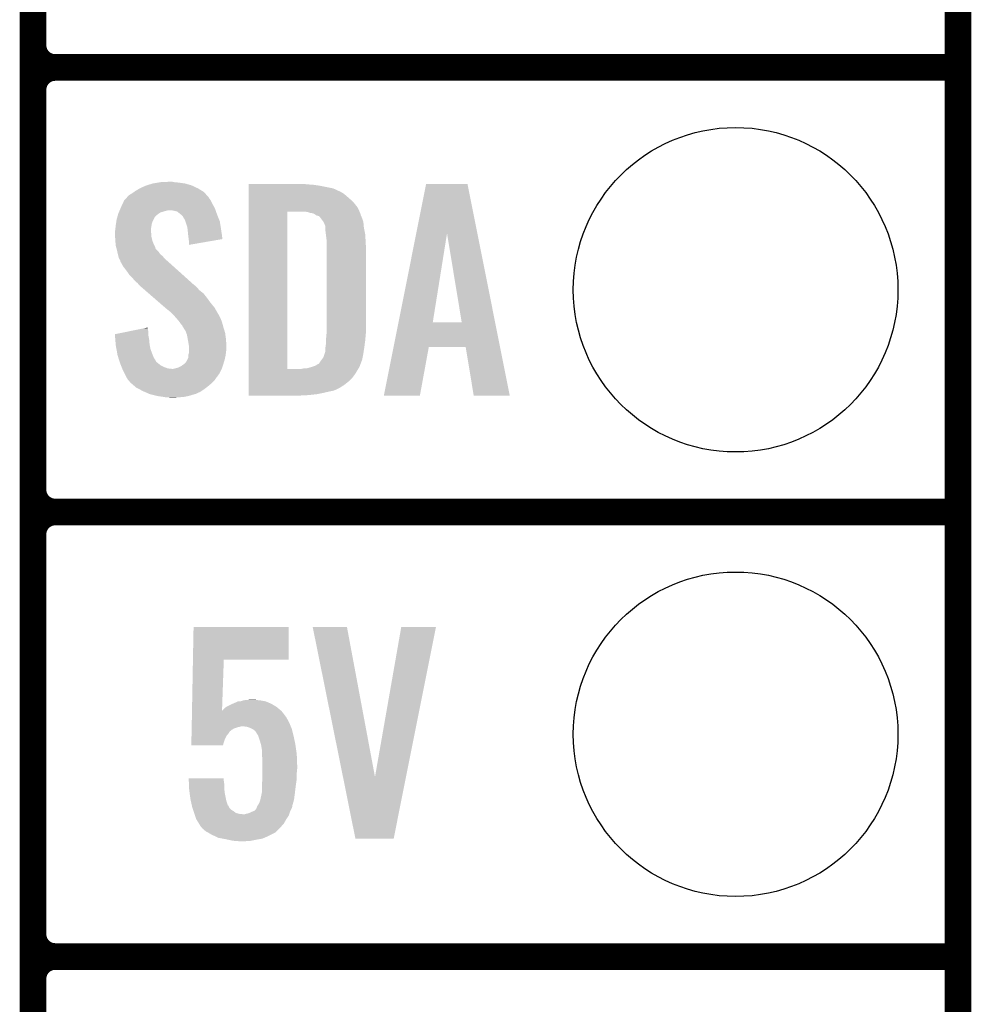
# Model space of a CAD drawing. Extents: x -0.05 to 0.95, y -0.15 to 1.54.
# Tile 14 of 35: x 0.74 to 0.95, y 0.04 to 0.26. Entities that reach past the tile are written whole.
import ezdxf

# ---------------------------------------------------------------- set-up
doc = ezdxf.new("R2010")
doc.units = 0
doc.layers.get('0').update_dxf_attribs({"linetype": 'CONTINUOUS'})
for name, color, linetype in [('STEP_DOWN_13_CLICK_V101_GKO', 5, 'CONTINUOUS'), ('STEP_DOWN_13_CLICK_V101_GTO', 14, 'CONTINUOUS'), ('STEP_DOWN_13_CLICK_V101_GTS', 12, 'CONTINUOUS')]:
    doc.layers.add(name, color=color, linetype=linetype)

# ---------------------------------------------------------------- blocks, each defined once
blk = doc.blocks.new('ROUND_36')
blk.add_circle((0, 0), 0.0365)

msp = doc.modelspace()

# ---------------------------------------------------------------- linework, layer by layer
at = {"layer": 'STEP_DOWN_13_CLICK_V101_GKO', "const_width": 0.006}
msp.add_lwpolyline([(0.95, -0.05), (0.95, 1.45)], dxfattribs=at)
at = {"layer": 'STEP_DOWN_13_CLICK_V101_GTO', "const_width": 0.006}
for points in [[(0.742, -0.022), (0.742, 0.722)], [(0.742, 0.255), (0.742, 0.345)], [(0.747, 0.25), (0.95, 0.25)], [(0.747, 0.25), (0.95, 0.25)], [(0.742, 0.155), (0.742, 0.245)], [(0.747, 0.15), (0.95, 0.15)], [(0.747, 0.15), (0.95, 0.15)], [(0.742, 0.055), (0.742, 0.145)], [(0.747, 0.05), (0.95, 0.05)], [(0.747, 0.05), (0.95, 0.05)]]:
    msp.add_lwpolyline(points, dxfattribs=at)
for points in [[(0.742, 0.255, 0.414214), (0.747, 0.25)], [(0.747, 0.25, 0.414214), (0.742, 0.245)], [(0.747, 0.25, 0.414214), (0.742, 0.245)], [(0.742, 0.155, 0.414214), (0.747, 0.15)], [(0.747, 0.15, 0.414214), (0.742, 0.145)], [(0.747, 0.15, 0.414214), (0.742, 0.145)], [(0.742, 0.055, 0.414214), (0.747, 0.05)], [(0.747, 0.05, 0.414214), (0.742, 0.045)], [(0.747, 0.05, 0.414214), (0.742, 0.045)]]:
    msp.add_lwpolyline(points, format="xyb", dxfattribs=at)
at = {"layer": 'STEP_DOWN_13_CLICK_V101_GTO'}
for points in [[(0.76762, 0.2235), (0.7689, 0.2239), (0.7776, 0.2235), (0.7762, 0.2239)], [(0.7689, 0.2239), (0.7701, 0.2241), (0.7762, 0.2239), (0.7748, 0.2241)], [(0.7701, 0.2241), (0.7707, 0.2242), (0.7748, 0.2241), (0.7738, 0.2242)], [(0.7707, 0.2242), (0.7728, 0.2243), (0.7738, 0.2242), (0.7733, 0.2243)], [(0.7905, 0.2237), (0.7905, 0.2238), (0.8038, 0.2237), (0.8028, 0.2238)], [(0.82818, 0.21269), (0.8304, 0.2238), (0.84192, 0.21269), (0.8397, 0.2238)], [(0.8304, 0.2238), (0.8304, 0.2238), (0.8397, 0.2238), (0.8304, 0.2238)], [(0.7638, 0.2214), (0.7643, 0.2217), (0.78095, 0.2214), (0.78068, 0.2217)], [(0.7643, 0.2217), (0.76472, 0.222), (0.78068, 0.2217), (0.7804, 0.222)], [(0.76472, 0.222), (0.765, 0.2222), (0.7804, 0.222), (0.78007, 0.2222)], [(0.765, 0.2222), (0.766, 0.2228), (0.78007, 0.2222), (0.7791, 0.2228)], [(0.766, 0.2228), (0.7673, 0.2234), (0.7791, 0.2228), (0.77781, 0.2234)], [(0.7673, 0.2234), (0.76762, 0.2235), (0.77781, 0.2234), (0.7776, 0.2235)], [(0.7905, 0.2236), (0.7905, 0.2237), (0.8051, 0.2236), (0.8038, 0.2237)], [(0.7905, 0.2234), (0.7905, 0.2236), (0.8065, 0.2234), (0.8051, 0.2236)], [(0.7905, 0.2228), (0.7905, 0.2234), (0.8095, 0.2228), (0.8065, 0.2234)], [(0.7905, 0.2222), (0.7905, 0.2228), (0.8108, 0.2222), (0.8095, 0.2228)], [(0.7905, 0.2219), (0.7905, 0.2222), (0.8114, 0.2219), (0.8108, 0.2222)], [(0.7905, 0.2216), (0.7905, 0.2219), (0.8119, 0.2216), (0.8114, 0.2219)], [(0.7905, 0.221), (0.7905, 0.2216), (0.8126, 0.221), (0.8119, 0.2216)], [(0.7618, 0.2186), (0.76217, 0.2194), (0.78274, 0.2186), (0.7823, 0.2194)], [(0.76217, 0.2194), (0.7625, 0.2201), (0.7823, 0.2194), (0.78195, 0.2201)], [(0.7625, 0.2201), (0.76259, 0.2202), (0.78195, 0.2201), (0.7819, 0.2202)], [(0.76259, 0.2202), (0.76296, 0.2206), (0.7819, 0.2202), (0.7816, 0.2206)], [(0.76296, 0.2206), (0.76314, 0.2208), (0.7816, 0.2206), (0.7815, 0.2208)], [(0.76314, 0.2208), (0.7636, 0.2213), (0.7815, 0.2208), (0.78104, 0.2213)], [(0.7636, 0.2213), (0.7638, 0.2214), (0.78104, 0.2213), (0.78095, 0.2214)], [(0.7905, 0.2203), (0.7905, 0.221), (0.8134, 0.2203), (0.8126, 0.221)], [(0.7905, 0.2195), (0.7905, 0.2203), (0.8142, 0.2195), (0.8134, 0.2203)], [(0.7905, 0.2185), (0.7905, 0.2195), (0.815, 0.2185), (0.8142, 0.2195)], [(0.76114, 0.217), (0.7612, 0.2172), (0.7701, 0.217), (0.7704, 0.2172)], [(0.7612, 0.2172), (0.76129, 0.2174), (0.7704, 0.2172), (0.7707, 0.2174)], [(0.76129, 0.2174), (0.76141, 0.2177), (0.7707, 0.2174), (0.7717, 0.2177)], [(0.76141, 0.2177), (0.7615, 0.2179), (0.7717, 0.2177), (0.7725, 0.2179)], [(0.7615, 0.2179), (0.76167, 0.2183), (0.78304, 0.2179), (0.7829, 0.2183)], [(0.76167, 0.2183), (0.7618, 0.2186), (0.7829, 0.2183), (0.78274, 0.2186)], [(0.7736, 0.2178), (0.7728, 0.2179), (0.78308, 0.2178), (0.78304, 0.2179)], [(0.7744, 0.2176), (0.7736, 0.2178), (0.78315, 0.2176), (0.78308, 0.2178)], [(0.77528, 0.2169), (0.7744, 0.2176), (0.7834, 0.2169), (0.78315, 0.2176)], [(0.7905, 0.2176), (0.7905, 0.2185), (0.81541, 0.2176), (0.815, 0.2185)], [(0.7905, 0.1822), (0.7905, 0.2176), (0.7992, 0.1822), (0.7992, 0.2176)], [(0.8037, 0.2175), (0.8028, 0.2176), (0.81545, 0.2175), (0.81541, 0.2176)], [(0.804, 0.2174), (0.8037, 0.2175), (0.8155, 0.2174), (0.81545, 0.2175)], [(0.8043, 0.2173), (0.804, 0.2174), (0.81555, 0.2173), (0.8155, 0.2174)], [(0.8049, 0.2172), (0.8043, 0.2173), (0.8156, 0.2172), (0.81555, 0.2173)], [(0.8053, 0.217), (0.8049, 0.2172), (0.81565, 0.217), (0.8156, 0.2172)], [(0.76065, 0.2148), (0.76074, 0.2154), (0.7687, 0.2148), (0.7689, 0.2154)], [(0.76074, 0.2154), (0.7608, 0.2158), (0.7689, 0.2154), (0.7691, 0.2158)], [(0.7608, 0.2158), (0.76091, 0.2162), (0.7691, 0.2158), (0.7693, 0.2162)], [(0.76091, 0.2162), (0.761, 0.2165), (0.7693, 0.2162), (0.7695, 0.2165)], [(0.761, 0.2165), (0.76103, 0.2166), (0.7695, 0.2165), (0.7696, 0.2166)], [(0.76103, 0.2166), (0.76114, 0.217), (0.7696, 0.2166), (0.7701, 0.217)], [(0.7754, 0.2168), (0.77528, 0.2169), (0.78344, 0.2168), (0.7834, 0.2169)], [(0.7757, 0.2165), (0.7754, 0.2168), (0.78356, 0.2165), (0.78344, 0.2168)], [(0.7759, 0.2161), (0.7757, 0.2165), (0.78372, 0.2161), (0.78356, 0.2165)], [(0.7761, 0.2159), (0.7759, 0.2161), (0.7838, 0.2159), (0.78372, 0.2161)], [(0.7761, 0.2158), (0.7761, 0.2159), (0.78384, 0.2158), (0.7838, 0.2159)], [(0.77625, 0.2154), (0.7761, 0.2158), (0.784, 0.2154), (0.78384, 0.2158)], [(0.7764, 0.215), (0.77625, 0.2154), (0.78406, 0.215), (0.784, 0.2154)], [(0.7767, 0.2141), (0.7764, 0.215), (0.78421, 0.2141), (0.78406, 0.215)], [(0.8056, 0.2168), (0.8053, 0.217), (0.8157, 0.2168), (0.81565, 0.217)], [(0.8058, 0.2167), (0.8056, 0.2168), (0.81574, 0.2167), (0.8157, 0.2168)], [(0.8064, 0.2165), (0.8059, 0.2167), (0.81583, 0.2165), (0.81574, 0.2167)], [(0.8067, 0.2161), (0.8064, 0.2165), (0.816, 0.2161), (0.81583, 0.2165)], [(0.8073, 0.2153), (0.8067, 0.2161), (0.81627, 0.2153), (0.816, 0.2161)], [(0.80735, 0.2152), (0.8073, 0.2153), (0.8163, 0.2152), (0.81627, 0.2153)], [(0.8075, 0.2149), (0.80735, 0.2152), (0.81632, 0.2149), (0.8163, 0.2152)], [(0.8076, 0.2146), (0.8075, 0.2149), (0.81635, 0.2146), (0.81632, 0.2149)], [(0.7604, 0.2131), (0.76048, 0.2134), (0.7685, 0.2131), (0.7685, 0.2134)], [(0.7604, 0.213), (0.7604, 0.2131), (0.7685, 0.213), (0.7685, 0.2131)], [(0.7604, 0.2126), (0.7604, 0.213), (0.7686, 0.2126), (0.7685, 0.213)], [(0.76048, 0.2134), (0.7605, 0.2135), (0.7685, 0.2134), (0.76851, 0.2135)], [(0.7605, 0.2135), (0.76057, 0.2142), (0.76851, 0.2135), (0.7686, 0.2142)], [(0.76057, 0.2142), (0.7606, 0.2145), (0.7686, 0.2142), (0.76865, 0.2145)], [(0.7606, 0.2145), (0.76065, 0.2148), (0.76865, 0.2145), (0.7687, 0.2148)], [(0.77676, 0.2135), (0.7767, 0.2141), (0.7843, 0.2135), (0.78421, 0.2141)], [(0.7769, 0.2122), (0.77676, 0.2135), (0.78449, 0.2122), (0.7843, 0.2135)], [(0.8077, 0.2144), (0.8076, 0.2146), (0.81637, 0.2144), (0.81635, 0.2146)], [(0.8077, 0.214), (0.8077, 0.2144), (0.8164, 0.214), (0.81637, 0.2144)], [(0.8077, 0.2137), (0.8077, 0.214), (0.81646, 0.2137), (0.8164, 0.214)], [(0.80785, 0.2125), (0.8077, 0.2137), (0.8167, 0.2125), (0.81646, 0.2137)], [(0.82419, 0.1927), (0.82818, 0.21269), (0.8319, 0.1927), (0.8351, 0.21269)], [(0.8384, 0.1927), (0.8351, 0.21269), (0.84591, 0.1927), (0.84192, 0.21269)], [(0.76044, 0.212), (0.7604, 0.2126), (0.7686, 0.212), (0.7686, 0.2126)], [(0.7605, 0.2112), (0.76044, 0.212), (0.7688, 0.2112), (0.7686, 0.212)], [(0.76053, 0.2108), (0.7605, 0.2112), (0.7689, 0.2108), (0.7688, 0.2112)], [(0.7606, 0.2099), (0.76053, 0.2108), (0.76932, 0.2099), (0.7689, 0.2108)], [(0.777, 0.2114), (0.7769, 0.2122), (0.7846, 0.2114), (0.78449, 0.2122)], [(0.7771, 0.2107), (0.777, 0.2114), (0.78056, 0.2107), (0.7846, 0.2114)], [(0.7771, 0.2101), (0.7771, 0.2107), (0.7771, 0.2101), (0.78056, 0.2107)], [(0.808, 0.2113), (0.80785, 0.2125), (0.81677, 0.2113), (0.8167, 0.2125)], [(0.808, 0.2108), (0.808, 0.2113), (0.8168, 0.2108), (0.81677, 0.2113)], [(0.808, 0.209), (0.808, 0.2108), (0.8169, 0.209), (0.8168, 0.2108)], [(0.76071, 0.2095), (0.7606, 0.2099), (0.7695, 0.2095), (0.76932, 0.2099)], [(0.76074, 0.2094), (0.76071, 0.2095), (0.7695, 0.2094), (0.7695, 0.2095)], [(0.76079, 0.2092), (0.76074, 0.2094), (0.7696, 0.2092), (0.7695, 0.2094)], [(0.7609, 0.2088), (0.76079, 0.2092), (0.77, 0.2088), (0.7696, 0.2092)], [(0.76094, 0.2086), (0.7609, 0.2088), (0.7702, 0.2086), (0.77, 0.2088)], [(0.76108, 0.208), (0.76094, 0.2086), (0.7706, 0.208), (0.7702, 0.2086)], [(0.808, 0.1907), (0.808, 0.209), (0.8169, 0.1907), (0.8169, 0.209)], [(0.7611, 0.2079), (0.76108, 0.208), (0.77072, 0.2079), (0.7706, 0.208)], [(0.76118, 0.2076), (0.7611, 0.2079), (0.7711, 0.2076), (0.77072, 0.2079)], [(0.7613, 0.2071), (0.76118, 0.2076), (0.77153, 0.2071), (0.7711, 0.2076)], [(0.76142, 0.2069), (0.7613, 0.2071), (0.7717, 0.2069), (0.77153, 0.2071)], [(0.7616, 0.2066), (0.76142, 0.2069), (0.77205, 0.2066), (0.7717, 0.2069)], [(0.76167, 0.2063), (0.7616, 0.2066), (0.7724, 0.2063), (0.77205, 0.2066)], [(0.7617, 0.2062), (0.76167, 0.2063), (0.77251, 0.2062), (0.7724, 0.2063)], [(0.7618, 0.2061), (0.7617, 0.2062), (0.77262, 0.2061), (0.77251, 0.2062)], [(0.7623, 0.2052), (0.7618, 0.2061), (0.77362, 0.2052), (0.77262, 0.2061)], [(0.763, 0.2043), (0.7623, 0.2052), (0.77463, 0.2043), (0.77362, 0.2052)], [(0.7637, 0.2033), (0.763, 0.2043), (0.77574, 0.2033), (0.77463, 0.2043)], [(0.7644, 0.2026), (0.7637, 0.2033), (0.77652, 0.2026), (0.77574, 0.2033)], [(0.765, 0.2019), (0.7644, 0.2026), (0.7773, 0.2019), (0.77652, 0.2026)], [(0.7655, 0.2015), (0.765, 0.2019), (0.77774, 0.2015), (0.7773, 0.2019)], [(0.7658, 0.2011), (0.7655, 0.2015), (0.77819, 0.2011), (0.77774, 0.2015)], [(0.7659, 0.201), (0.7658, 0.2011), (0.7783, 0.201), (0.77819, 0.2011)], [(0.76602, 0.2009), (0.7659, 0.201), (0.7785, 0.2009), (0.7783, 0.201)], [(0.76648, 0.2005), (0.76602, 0.2009), (0.7789, 0.2005), (0.7785, 0.2009)], [(0.76717, 0.1999), (0.76648, 0.2005), (0.7794, 0.1999), (0.7789, 0.2005)], [(0.76798, 0.1992), (0.76717, 0.1999), (0.7803, 0.1992), (0.7794, 0.1999)], [(0.76913, 0.1982), (0.76798, 0.1992), (0.7811, 0.1982), (0.7803, 0.1992)], [(0.7704, 0.1971), (0.76913, 0.1982), (0.7819, 0.1971), (0.7811, 0.1982)], [(0.77167, 0.196), (0.7704, 0.1971), (0.7828, 0.196), (0.7819, 0.1971)], [(0.7719, 0.1958), (0.77167, 0.196), (0.78292, 0.1958), (0.7828, 0.196)], [(0.7729, 0.195), (0.7719, 0.1958), (0.78338, 0.195), (0.78292, 0.1958)], [(0.7731, 0.1948), (0.7729, 0.195), (0.7835, 0.1948), (0.78338, 0.195)], [(0.7733, 0.1946), (0.7731, 0.1948), (0.7836, 0.1946), (0.7835, 0.1948)], [(0.7736, 0.1943), (0.7733, 0.1946), (0.7838, 0.1943), (0.7836, 0.1946)], [(0.7737, 0.1942), (0.7736, 0.1943), (0.78385, 0.1942), (0.7838, 0.1943)], [(0.77431, 0.1935), (0.7737, 0.1942), (0.7842, 0.1935), (0.78385, 0.1942)], [(0.7744, 0.1934), (0.77431, 0.1935), (0.78424, 0.1934), (0.7842, 0.1935)], [(0.7749, 0.1928), (0.7744, 0.1934), (0.78446, 0.1928), (0.78424, 0.1934)], [(0.77497, 0.1927), (0.7749, 0.1928), (0.7845, 0.1927), (0.78446, 0.1928)], [(0.7604, 0.19), (0.76386, 0.1907), (0.7679, 0.19), (0.7679, 0.1907)], [(0.76386, 0.1907), (0.76682, 0.1913), (0.7679, 0.1907), (0.7678, 0.1913)], [(0.76682, 0.1913), (0.7678, 0.1915), (0.7678, 0.1913), (0.7678, 0.1915)], [(0.7753, 0.1922), (0.77497, 0.1927), (0.78464, 0.1922), (0.7845, 0.1927)], [(0.7756, 0.1919), (0.7753, 0.1922), (0.78472, 0.1919), (0.78464, 0.1922)], [(0.7757, 0.1916), (0.7756, 0.1919), (0.7848, 0.1916), (0.78472, 0.1919)], [(0.7758, 0.1915), (0.7757, 0.1916), (0.78483, 0.1915), (0.7848, 0.1916)], [(0.7763, 0.1907), (0.7758, 0.1915), (0.78508, 0.1907), (0.78483, 0.1915)], [(0.77645, 0.1903), (0.7763, 0.1907), (0.7852, 0.1903), (0.78508, 0.1907)], [(0.808, 0.1901), (0.808, 0.1907), (0.81684, 0.1901), (0.8169, 0.1907)], [(0.82308, 0.1871), (0.82419, 0.1927), (0.84702, 0.1871), (0.84591, 0.1927)], [(0.82419, 0.1927), (0.82419, 0.1927), (0.8384, 0.1927), (0.8319, 0.1927)], [(0.76041, 0.1899), (0.7604, 0.19), (0.7679, 0.1899), (0.7679, 0.19)], [(0.76049, 0.1889), (0.76041, 0.1899), (0.7681, 0.1889), (0.7679, 0.1899)], [(0.76058, 0.1878), (0.76049, 0.1889), (0.7682, 0.1878), (0.7681, 0.1889)], [(0.7766, 0.1899), (0.77645, 0.1903), (0.78525, 0.1899), (0.7852, 0.1903)], [(0.77681, 0.1888), (0.7766, 0.1899), (0.7854, 0.1888), (0.78525, 0.1899)], [(0.7769, 0.1883), (0.77681, 0.1888), (0.78543, 0.1883), (0.7854, 0.1888)], [(0.77708, 0.1872), (0.7769, 0.1883), (0.7855, 0.1872), (0.78543, 0.1883)], [(0.8079, 0.189), (0.80796, 0.1897), (0.81674, 0.189), (0.8168, 0.1897)], [(0.8079, 0.1885), (0.8079, 0.189), (0.8167, 0.1885), (0.81674, 0.189)], [(0.8079, 0.1881), (0.8079, 0.1885), (0.81664, 0.1881), (0.8167, 0.1885)], [(0.80796, 0.1897), (0.808, 0.1901), (0.8168, 0.1897), (0.81684, 0.1901)], [(0.7606, 0.1875), (0.76058, 0.1878), (0.76825, 0.1875), (0.7682, 0.1878)], [(0.76075, 0.1867), (0.7606, 0.1875), (0.7684, 0.1867), (0.76825, 0.1875)], [(0.76095, 0.1856), (0.76075, 0.1867), (0.7688, 0.1856), (0.7684, 0.1867)], [(0.7771, 0.1871), (0.77708, 0.1872), (0.7855, 0.1871), (0.7855, 0.1872)], [(0.7771, 0.1867), (0.7771, 0.1871), (0.7855, 0.1867), (0.7855, 0.1871)], [(0.7771, 0.186), (0.7771, 0.1867), (0.7854, 0.186), (0.7855, 0.1867)], [(0.8077, 0.1868), (0.8078, 0.1873), (0.81646, 0.1868), (0.81653, 0.1873)], [(0.8077, 0.186), (0.8077, 0.1868), (0.81634, 0.186), (0.81646, 0.1868)], [(0.8078, 0.1873), (0.8079, 0.1881), (0.81653, 0.1873), (0.81664, 0.1881)], [(0.8209, 0.1762), (0.82308, 0.1871), (0.829, 0.1762), (0.831, 0.1871)], [(0.82308, 0.1871), (0.82308, 0.1871), (0.831, 0.1871), (0.8393, 0.1871)], [(0.8411, 0.1762), (0.8393, 0.1871), (0.8492, 0.1762), (0.84702, 0.1871)], [(0.761, 0.1853), (0.76095, 0.1856), (0.76892, 0.1853), (0.7688, 0.1856)], [(0.76122, 0.1846), (0.761, 0.1853), (0.7692, 0.1846), (0.76892, 0.1853)], [(0.76125, 0.1845), (0.76122, 0.1846), (0.7693, 0.1845), (0.7692, 0.1846)], [(0.76135, 0.1842), (0.76125, 0.1845), (0.7695, 0.1842), (0.7693, 0.1845)], [(0.76147, 0.1838), (0.76135, 0.1842), (0.7697, 0.1838), (0.7695, 0.1842)], [(0.7763, 0.1836), (0.7765, 0.1839), (0.78489, 0.1836), (0.78498, 0.1839)], [(0.7765, 0.1839), (0.7767, 0.1843), (0.78498, 0.1839), (0.7851, 0.1843)], [(0.7767, 0.1843), (0.7769, 0.1847), (0.7851, 0.1843), (0.78519, 0.1847)], [(0.7769, 0.1853), (0.7771, 0.1859), (0.78531, 0.1853), (0.78539, 0.1859)], [(0.7769, 0.1852), (0.7769, 0.1853), (0.7853, 0.1852), (0.78531, 0.1853)], [(0.7769, 0.1847), (0.7769, 0.1852), (0.78519, 0.1847), (0.7853, 0.1852)], [(0.7771, 0.1859), (0.7771, 0.186), (0.78539, 0.1859), (0.7854, 0.186)], [(0.8063, 0.1834), (0.8067, 0.184), (0.81569, 0.1834), (0.81592, 0.184)], [(0.8067, 0.184), (0.80685, 0.1842), (0.81592, 0.184), (0.816, 0.1842)], [(0.80685, 0.1842), (0.8073, 0.1848), (0.816, 0.1842), (0.81612, 0.1848)], [(0.8073, 0.1848), (0.8076, 0.1857), (0.81612, 0.1848), (0.8163, 0.1857)], [(0.8076, 0.1857), (0.8077, 0.186), (0.8163, 0.1857), (0.81634, 0.186)], [(0.7616, 0.1834), (0.76147, 0.1838), (0.7702, 0.1834), (0.7697, 0.1838)], [(0.76176, 0.183), (0.7616, 0.1834), (0.7707, 0.183), (0.7702, 0.1834)], [(0.76192, 0.1826), (0.76176, 0.183), (0.7715, 0.1826), (0.7707, 0.183)], [(0.76204, 0.1823), (0.76192, 0.1826), (0.7723, 0.1823), (0.7715, 0.1826)], [(0.76208, 0.1822), (0.76204, 0.1823), (0.7732, 0.1822), (0.7723, 0.1823)], [(0.76212, 0.1821), (0.76208, 0.1822), (0.7844, 0.1821), (0.78443, 0.1822)], [(0.7622, 0.1819), (0.76212, 0.1821), (0.7843, 0.1819), (0.7844, 0.1821)], [(0.7626, 0.1811), (0.7622, 0.1819), (0.7839, 0.1811), (0.7843, 0.1819)], [(0.7735, 0.1822), (0.7739, 0.1823), (0.78443, 0.1822), (0.78447, 0.1823)], [(0.7739, 0.1823), (0.7744, 0.1824), (0.78447, 0.1823), (0.7845, 0.1824)], [(0.7744, 0.1824), (0.7753, 0.1828), (0.7845, 0.1824), (0.78463, 0.1828)], [(0.7753, 0.1828), (0.77597, 0.1833), (0.78463, 0.1828), (0.7848, 0.1833)], [(0.77597, 0.1833), (0.7761, 0.1834), (0.7848, 0.1833), (0.78483, 0.1834)], [(0.7761, 0.1834), (0.7763, 0.1836), (0.78483, 0.1834), (0.78489, 0.1836)], [(0.7905, 0.1818), (0.7905, 0.1822), (0.8149, 0.1818), (0.81514, 0.1822)], [(0.7905, 0.1822), (0.7905, 0.1822), (0.8024, 0.1822), (0.7992, 0.1822)], [(0.7905, 0.181), (0.7905, 0.1818), (0.8144, 0.181), (0.8149, 0.1818)], [(0.8024, 0.1822), (0.8029, 0.1823), (0.81514, 0.1822), (0.8152, 0.1823)], [(0.8035, 0.1823), (0.8049, 0.1827), (0.8152, 0.1823), (0.8154, 0.1827)], [(0.8049, 0.1827), (0.8055, 0.1829), (0.8154, 0.1827), (0.8155, 0.1829)], [(0.8055, 0.1829), (0.8061, 0.1833), (0.8155, 0.1829), (0.81565, 0.1833)], [(0.8062, 0.1833), (0.8063, 0.1834), (0.81565, 0.1833), (0.81569, 0.1834)], [(0.76265, 0.181), (0.7626, 0.1811), (0.7838, 0.181), (0.7839, 0.1811)], [(0.7628, 0.1807), (0.76265, 0.181), (0.7836, 0.1807), (0.7838, 0.181)], [(0.76308, 0.1802), (0.7628, 0.1807), (0.7832, 0.1802), (0.7836, 0.1807)], [(0.7633, 0.1798), (0.76308, 0.1802), (0.78293, 0.1798), (0.7832, 0.1802)], [(0.7635, 0.1796), (0.7633, 0.1798), (0.7828, 0.1796), (0.78293, 0.1798)], [(0.7637, 0.1794), (0.7635, 0.1796), (0.7826, 0.1794), (0.7828, 0.1796)], [(0.7905, 0.1802), (0.7905, 0.181), (0.8138, 0.1802), (0.8144, 0.181)], [(0.7905, 0.1794), (0.7905, 0.1802), (0.813, 0.1794), (0.8138, 0.1802)], [(0.7638, 0.1792), (0.7637, 0.1794), (0.7824, 0.1792), (0.7826, 0.1794)], [(0.76403, 0.179), (0.7638, 0.1792), (0.7822, 0.179), (0.7824, 0.1792)], [(0.76473, 0.1784), (0.76403, 0.179), (0.7815, 0.1784), (0.7822, 0.179)], [(0.7652, 0.178), (0.76473, 0.1784), (0.78099, 0.178), (0.7815, 0.1784)], [(0.76576, 0.1777), (0.7652, 0.178), (0.7806, 0.1777), (0.78099, 0.178)], [(0.7667, 0.1772), (0.76576, 0.1777), (0.77985, 0.1772), (0.7806, 0.1777)], [(0.7905, 0.1786), (0.7905, 0.1794), (0.812, 0.1786), (0.813, 0.1794)], [(0.7905, 0.1779), (0.7905, 0.1786), (0.8109, 0.1779), (0.812, 0.1786)], [(0.7905, 0.1776), (0.7905, 0.1779), (0.8103, 0.1776), (0.8109, 0.1779)], [(0.7905, 0.1773), (0.7905, 0.1776), (0.8096, 0.1773), (0.8103, 0.1776)], [(0.7905, 0.1771), (0.7905, 0.1773), (0.8086, 0.1771), (0.8096, 0.1773)], [(0.76693, 0.1771), (0.7667, 0.1772), (0.7797, 0.1771), (0.77985, 0.1772)], [(0.76716, 0.177), (0.76693, 0.1771), (0.7796, 0.177), (0.7797, 0.1771)], [(0.76739, 0.1769), (0.76716, 0.177), (0.7793, 0.1769), (0.7796, 0.177)], [(0.76807, 0.1766), (0.76739, 0.1769), (0.7787, 0.1766), (0.7793, 0.1769)], [(0.7683, 0.1765), (0.76807, 0.1766), (0.77835, 0.1765), (0.7787, 0.1766)], [(0.7687, 0.1764), (0.7683, 0.1765), (0.778, 0.1764), (0.77835, 0.1765)], [(0.7699, 0.1761), (0.7687, 0.1764), (0.777, 0.1761), (0.778, 0.1764)], [(0.7713, 0.1759), (0.7699, 0.1761), (0.776, 0.1759), (0.777, 0.1761)], [(0.7719, 0.1758), (0.7713, 0.1759), (0.7748, 0.1758), (0.776, 0.1759)], [(0.7729, 0.1757), (0.7725, 0.1758), (0.7735, 0.1757), (0.7748, 0.1758)], [(0.7905, 0.1768), (0.7905, 0.1771), (0.8073, 0.1768), (0.8086, 0.1771)], [(0.7905, 0.1765), (0.7905, 0.1768), (0.8058, 0.1765), (0.8073, 0.1768)], [(0.7905, 0.1763), (0.7905, 0.1765), (0.804, 0.1763), (0.8058, 0.1765)], [(0.7905, 0.1762), (0.7905, 0.1763), (0.80212, 0.1762), (0.804, 0.1763)], [(0.8021, 0.1762), (0.7905, 0.1762), (0.8021, 0.1762), (0.80212, 0.1762)], [(0.8492, 0.1762), (0.8492, 0.1762), (0.8492, 0.1762), (0.8411, 0.1762)], [(0.77796, 0.1168), (0.7781, 0.1241), (0.7995, 0.1168), (0.7995, 0.1241)], [(0.7781, 0.1241), (0.7781, 0.1241), (0.7995, 0.1241), (0.7781, 0.1241)], [(0.8117, 0.09041), (0.8049, 0.1241), (0.8189, 0.09041), (0.8126, 0.1241)], [(0.8049, 0.1241), (0.8049, 0.1241), (0.8126, 0.1241), (0.8049, 0.1241)], [(0.8189, 0.09041), (0.8248, 0.1241), (0.82587, 0.09041), (0.8326, 0.1241)], [(0.8248, 0.1241), (0.8248, 0.1241), (0.8326, 0.1241), (0.8248, 0.1241)], [(0.77775, 0.1053), (0.77796, 0.1168), (0.7845, 0.1053), (0.7849, 0.1168)], [(0.77796, 0.1168), (0.77796, 0.1168), (0.7849, 0.1168), (0.7995, 0.1168)], [(0.78556, 0.1062), (0.7861, 0.1065), (0.7967, 0.1062), (0.79619, 0.1065)], [(0.7861, 0.1065), (0.78697, 0.1069), (0.79619, 0.1065), (0.7955, 0.1069)], [(0.78697, 0.1069), (0.7874, 0.1071), (0.7955, 0.1069), (0.79502, 0.1071)], [(0.7874, 0.1071), (0.7877, 0.1072), (0.79502, 0.1071), (0.79478, 0.1072)], [(0.7877, 0.1072), (0.7881, 0.1074), (0.79478, 0.1072), (0.7943, 0.1074)], [(0.7886, 0.1074), (0.7892, 0.1076), (0.7943, 0.1074), (0.7932, 0.1076)], [(0.7892, 0.1076), (0.7898, 0.1077), (0.7932, 0.1076), (0.7923, 0.1077)], [(0.7898, 0.1077), (0.7914, 0.1078), (0.7923, 0.1077), (0.7919, 0.1078)], [(0.77772, 0.1039), (0.77775, 0.1052), (0.7989, 0.1039), (0.7979, 0.1052)], [(0.77775, 0.1052), (0.77775, 0.1053), (0.7979, 0.1052), (0.79778, 0.1053)], [(0.7845, 0.1053), (0.7852, 0.106), (0.79778, 0.1053), (0.79694, 0.106)], [(0.7852, 0.106), (0.78556, 0.1062), (0.79694, 0.106), (0.7967, 0.1062)], [(0.77768, 0.1018), (0.77769, 0.1024), (0.79995, 0.1018), (0.7997, 0.1024)], [(0.77769, 0.1024), (0.77771, 0.1032), (0.7997, 0.1024), (0.7993, 0.1032)], [(0.77771, 0.1032), (0.77772, 0.1037), (0.7993, 0.1032), (0.799, 0.1037)], [(0.77772, 0.1037), (0.77772, 0.1039), (0.799, 0.1037), (0.7989, 0.1039)], [(0.77762, 0.0988), (0.77764, 0.0998), (0.7851, 0.0988), (0.7856, 0.0998)], [(0.77764, 0.0998), (0.77765, 0.1001), (0.7856, 0.0998), (0.7859, 0.1001)], [(0.77765, 0.1004), (0.77766, 0.1005), (0.7861, 0.1004), (0.7862, 0.1005)], [(0.77765, 0.1001), (0.77765, 0.1004), (0.7859, 0.1001), (0.7861, 0.1004)], [(0.77766, 0.1006), (0.77767, 0.101), (0.7862, 0.1006), (0.7867, 0.101)], [(0.77766, 0.1005), (0.77766, 0.1006), (0.7862, 0.1005), (0.7862, 0.1006)], [(0.77767, 0.1013), (0.77768, 0.1016), (0.7872, 0.1013), (0.7881, 0.1016)], [(0.77767, 0.101), (0.77767, 0.1013), (0.7867, 0.101), (0.7872, 0.1013)], [(0.77768, 0.1017), (0.77768, 0.1018), (0.7886, 0.1017), (0.7888, 0.1018)], [(0.77768, 0.1018), (0.77768, 0.1018), (0.7888, 0.1018), (0.7891, 0.1018)], [(0.77768, 0.1016), (0.77768, 0.1017), (0.7881, 0.1016), (0.7886, 0.1017)], [(0.79, 0.1017), (0.7891, 0.1018), (0.79999, 0.1017), (0.79995, 0.1018)], [(0.7909, 0.1014), (0.79, 0.1017), (0.80012, 0.1014), (0.79999, 0.1017)], [(0.7913, 0.1012), (0.7909, 0.1014), (0.8002, 0.1012), (0.80012, 0.1014)], [(0.7915, 0.1011), (0.7913, 0.1012), (0.80022, 0.1011), (0.8002, 0.1012)], [(0.792, 0.1007), (0.7915, 0.1011), (0.80032, 0.1007), (0.80022, 0.1011)], [(0.7923, 0.1002), (0.792, 0.1007), (0.80045, 0.1002), (0.80032, 0.1007)], [(0.7927, 0.0996), (0.7923, 0.1002), (0.8006, 0.0996), (0.80045, 0.1002)], [(0.7776, 0.0975), (0.77762, 0.0988), (0.7847, 0.0975), (0.7851, 0.0988)], [(0.7927, 0.0995), (0.7927, 0.0996), (0.80062, 0.0995), (0.8006, 0.0996)], [(0.793, 0.0986), (0.7927, 0.0995), (0.80081, 0.0986), (0.80062, 0.0995)], [(0.79325, 0.0977), (0.793, 0.0986), (0.801, 0.0977), (0.80081, 0.0986)], [(0.7933, 0.0975), (0.79325, 0.0977), (0.80103, 0.0975), (0.801, 0.0977)], [(0.7935, 0.0963), (0.7933, 0.0975), (0.8012, 0.0963), (0.80103, 0.0975)], [(0.7935, 0.0956), (0.7935, 0.0963), (0.8013, 0.0956), (0.8012, 0.0963)], [(0.7935, 0.0952), (0.7935, 0.0956), (0.80132, 0.0952), (0.8013, 0.0956)], [(0.7936, 0.0941), (0.7935, 0.0952), (0.80136, 0.0941), (0.80132, 0.0952)], [(0.7936, 0.0931), (0.7936, 0.0941), (0.8014, 0.0931), (0.80136, 0.0941)], [(0.7936, 0.0922), (0.7936, 0.0931), (0.8014, 0.0922), (0.8014, 0.0931)], [(0.7936, 0.0912), (0.7936, 0.0922), (0.8013, 0.0912), (0.8014, 0.0922)], [(0.7936, 0.0901), (0.7936, 0.0912), (0.8013, 0.0901), (0.8013, 0.0912)], [(0.77703, 0.0895), (0.777, 0.0901), (0.7849, 0.0895), (0.7849, 0.0901)], [(0.777, 0.0901), (0.777, 0.0901), (0.7849, 0.0901), (0.777, 0.0901)], [(0.77705, 0.0888), (0.77703, 0.0895), (0.785, 0.0888), (0.7849, 0.0895)], [(0.7771, 0.0878), (0.77705, 0.0888), (0.785, 0.0878), (0.785, 0.0888)], [(0.7935, 0.089), (0.79358, 0.0899), (0.80117, 0.089), (0.8013, 0.0899)], [(0.7935, 0.0885), (0.7935, 0.089), (0.8011, 0.0885), (0.80117, 0.089)], [(0.79358, 0.0899), (0.7936, 0.0901), (0.8013, 0.0899), (0.8013, 0.0901)], [(0.8145, 0.0765), (0.8117, 0.09041), (0.8231, 0.0765), (0.82587, 0.09041)], [(0.7771, 0.0877), (0.7771, 0.0878), (0.78501, 0.0877), (0.785, 0.0878)], [(0.7772, 0.0869), (0.7771, 0.0877), (0.7851, 0.0869), (0.78501, 0.0877)], [(0.7774, 0.0854), (0.7772, 0.0869), (0.7854, 0.0854), (0.7851, 0.0869)], [(0.79312, 0.0853), (0.7934, 0.0866), (0.8007, 0.0853), (0.80086, 0.0866)], [(0.7934, 0.0867), (0.7935, 0.087), (0.80088, 0.0867), (0.80091, 0.087)], [(0.7934, 0.0866), (0.7934, 0.0867), (0.80086, 0.0866), (0.80088, 0.0867)], [(0.7935, 0.087), (0.7935, 0.0885), (0.80091, 0.087), (0.8011, 0.0885)], [(0.77751, 0.0849), (0.7774, 0.0854), (0.7855, 0.0849), (0.7854, 0.0854)], [(0.77771, 0.084), (0.77751, 0.0849), (0.7858, 0.084), (0.7855, 0.0849)], [(0.7926, 0.0841), (0.7929, 0.0846), (0.80036, 0.0841), (0.8005, 0.0846)], [(0.7929, 0.0846), (0.7931, 0.0852), (0.8005, 0.0846), (0.80067, 0.0852)], [(0.7931, 0.0852), (0.79312, 0.0853), (0.80067, 0.0852), (0.8007, 0.0853)], [(0.7778, 0.0836), (0.77771, 0.084), (0.7861, 0.0836), (0.7859, 0.084)], [(0.77771, 0.084), (0.77771, 0.084), (0.7859, 0.084), (0.7858, 0.084)], [(0.77787, 0.0834), (0.7778, 0.0836), (0.7862, 0.0834), (0.7861, 0.0836)], [(0.778, 0.083), (0.77787, 0.0834), (0.7866, 0.083), (0.7862, 0.0834)], [(0.7781, 0.0827), (0.778, 0.083), (0.7871, 0.0827), (0.7866, 0.083)], [(0.77823, 0.0823), (0.7781, 0.0827), (0.7876, 0.0823), (0.7871, 0.0827)], [(0.7783, 0.0821), (0.77823, 0.0823), (0.7884, 0.0821), (0.7876, 0.0823)], [(0.77833, 0.082), (0.7783, 0.0821), (0.7893, 0.082), (0.7884, 0.0821)], [(0.77843, 0.0817), (0.77833, 0.082), (0.7995, 0.0817), (0.7996, 0.082)], [(0.7896, 0.082), (0.7899, 0.0821), (0.7996, 0.082), (0.79963, 0.0821)], [(0.7899, 0.0821), (0.7904, 0.0822), (0.79963, 0.0821), (0.79967, 0.0822)], [(0.7904, 0.0822), (0.7913, 0.0826), (0.79967, 0.0822), (0.7998, 0.0826)], [(0.7913, 0.0826), (0.7918, 0.0828), (0.7998, 0.0826), (0.7999, 0.0828)], [(0.7918, 0.0828), (0.7922, 0.0832), (0.7999, 0.0828), (0.8001, 0.0832)], [(0.7922, 0.0833), (0.7923, 0.0835), (0.80014, 0.0833), (0.80022, 0.0835)], [(0.7922, 0.0832), (0.7922, 0.0833), (0.8001, 0.0832), (0.80014, 0.0833)], [(0.7923, 0.0835), (0.79237, 0.0837), (0.80022, 0.0835), (0.8003, 0.0837)], [(0.79237, 0.0837), (0.7924, 0.0838), (0.8003, 0.0837), (0.8003, 0.0838)], [(0.7924, 0.0838), (0.79247, 0.0839), (0.8003, 0.0838), (0.8003, 0.0839)], [(0.79247, 0.0839), (0.7926, 0.0841), (0.8003, 0.0839), (0.80036, 0.0841)], [(0.7787, 0.0809), (0.77843, 0.0817), (0.79897, 0.0809), (0.7995, 0.0817)], [(0.77876, 0.0808), (0.7787, 0.0809), (0.7989, 0.0808), (0.79897, 0.0809)], [(0.7792, 0.0801), (0.77876, 0.0808), (0.79851, 0.0801), (0.7989, 0.0808)], [(0.77932, 0.0799), (0.7792, 0.0801), (0.7984, 0.0799), (0.79851, 0.0801)], [(0.7795, 0.0796), (0.77932, 0.0799), (0.79813, 0.0796), (0.7984, 0.0799)], [(0.7796, 0.0794), (0.7795, 0.0796), (0.79795, 0.0794), (0.79813, 0.0796)], [(0.78002, 0.0789), (0.7796, 0.0794), (0.7975, 0.0789), (0.79795, 0.0794)], [(0.7801, 0.0788), (0.78002, 0.0789), (0.7974, 0.0788), (0.7975, 0.0789)], [(0.7808, 0.0782), (0.7801, 0.0788), (0.7968, 0.0782), (0.7974, 0.0788)], [(0.78133, 0.0779), (0.7808, 0.0782), (0.7965, 0.0779), (0.7968, 0.0782)], [(0.7822, 0.0774), (0.78133, 0.0779), (0.7955, 0.0774), (0.7965, 0.0779)], [(0.78306, 0.077), (0.7822, 0.0774), (0.7947, 0.077), (0.7955, 0.0774)], [(0.7837, 0.0767), (0.78306, 0.077), (0.79398, 0.0767), (0.7947, 0.077)], [(0.78477, 0.0765), (0.7837, 0.0767), (0.7935, 0.0765), (0.79398, 0.0767)], [(0.7853, 0.0764), (0.78477, 0.0765), (0.7929, 0.0764), (0.7935, 0.0765)], [(0.78577, 0.0763), (0.7853, 0.0764), (0.7923, 0.0763), (0.7929, 0.0764)], [(0.7867, 0.0761), (0.78577, 0.0763), (0.7913, 0.0761), (0.7923, 0.0763)], [(0.7874, 0.076), (0.7867, 0.0761), (0.7908, 0.076), (0.7913, 0.0761)], [(0.7884, 0.0759), (0.7879, 0.076), (0.789, 0.0759), (0.7908, 0.076)]]:
    msp.add_solid(points, dxfattribs=at)

# ---------------------------------------------------------------- block references
at = {"layer": 'STEP_DOWN_13_CLICK_V101_GTS'}
for p in [(0.9, 0.2), (0.9, 0.1)]:
    msp.add_blockref('ROUND_36', p, dxfattribs=at)

doc.saveas('drawing.dxf')
